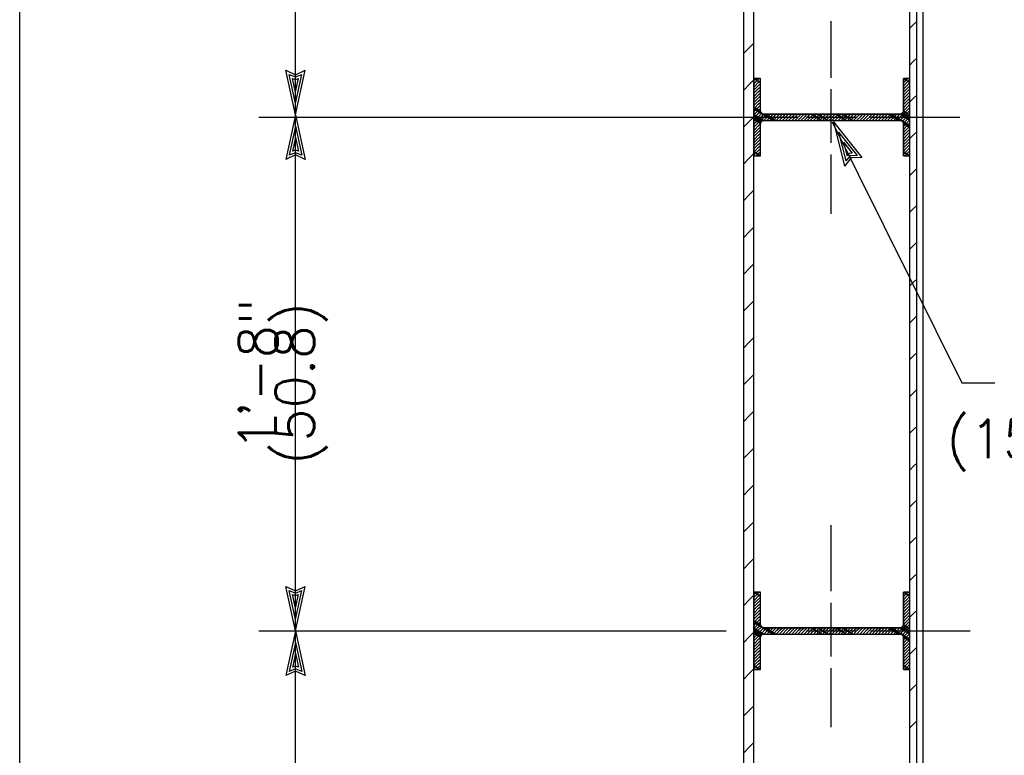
# Model space of a CAD drawing. Extents: x -23 to 2859, y -15 to 3983.
# Tile 14 of 50: x -0.05 to 3.13, y 5.07 to 7.45. Entities that reach past the tile are written whole.
import ezdxf
from ezdxf.enums import TextEntityAlignment as Align

# ---------------------------------------------------------------- set-up
doc = ezdxf.new("R2010")
doc.units = 0
doc.header["$LTSCALE"] = 25.4
doc.header["$MEASUREMENT"] = 0
doc.layers.add('PAN_TS', color=7, linetype='CONTINUOUS')
doc.styles.add('TXT_SHX', font='txt.shx')

# ---------------------------------------------------------------- blocks, each defined once
blk = doc.blocks.new('LT3')
at = {"layer": 'PAN_TS', "color": 24, "linetype": 'CONTINUOUS'}
for p, q in [((0, 0), (-0.0015, 0.000325)), ((-0.00135, 0), (-0.0015, 0.000325)), ((0, 0), (-0.0015, -0.000325)), ((-0.0015, -0.000325), (-0.00135, 0)), ((-0.000387, 0), (-0.001362, 0.000212)), ((-0.001275, 0), (-0.001362, 0.000212)), ((-0.000387, 0), (-0.001362, -0.000212)), ((-0.001362, -0.000212), (-0.001275, 0)), ((-0.000763, 0), (-0.001225, 0.0001)), ((-0.001187, 0), (-0.001225, 0.0001)), ((-0.000763, 0), (-0.001225, -0.0001)), ((-0.001225, -0.0001), (-0.001187, 0))]:
    blk.add_line(p, q, dxfattribs=at)

msp = doc.modelspace()

# ---------------------------------------------------------------- linework, layer by layer
at = {"layer": 'PAN_TS', "color": 7, "linetype": 'CONTINUOUS'}
for p, q in [((2.8667, 0.7299), (2.8667, 9.0919)), ((-0.0543, 1.532), (-0.0543, 9.0189)), ((2.3197, 0.7839), (2.3197, 9.0179)), ((2.8237, 0.7839), (2.8237, 9.0179)), ((0.8377, 7.1359), (0.8377, 8.9689)), ((2.2867, 0.7299), (2.2867, 8.9689)), ((2.8457, 0.7299), (2.8457, 8.9689)), ((2.5697, 7.2639), (2.5697, 7.4469)), ((2.8237, 7.4239), (2.8357, 7.4359)), ((2.8357, 7.4359), (2.8457, 7.4459)), ((2.2867, 7.3429), (2.3057, 7.3619)), ((2.3057, 7.3619), (2.3197, 7.3759)), ((2.8357, 7.3169), (2.8457, 7.3269)), ((2.8237, 7.3049), (2.8357, 7.3169)), ((2.3197, 7.2609), (2.3407, 7.2609)), ((2.3197, 7.2539), (2.3237, 7.2579)), ((2.3237, 7.2579), (2.3267, 7.2609)), ((2.3237, 7.2479), (2.3337, 7.2579)), ((2.3337, 7.2579), (2.3367, 7.2609)), ((2.3407, 7.1559), (2.3407, 7.2609)), ((2.8027, 7.2609), (2.8237, 7.2609)), ((2.8027, 7.1559), (2.8027, 7.2609)), ((2.8027, 7.2569), (2.8037, 7.2579)), ((2.8037, 7.2579), (2.8067, 7.2609)), ((2.8037, 7.2479), (2.8137, 7.2579)), ((2.8137, 7.2579), (2.8167, 7.2609)), ((2.8137, 7.2479), (2.8237, 7.2579)), ((2.2867, 7.2239), (2.3057, 7.2429)), ((2.3057, 7.2429), (2.3197, 7.2569)), ((2.3197, 7.2439), (2.3237, 7.2479)), ((2.3197, 7.2339), (2.3237, 7.2379)), ((2.3197, 7.2239), (2.3237, 7.2279)), ((2.3237, 7.2379), (2.3337, 7.2479)), ((2.3237, 7.2279), (2.3337, 7.2379)), ((2.3237, 7.2179), (2.3337, 7.2279)), ((2.3337, 7.2479), (2.3407, 7.2549)), ((2.3337, 7.2379), (2.3407, 7.2449)), ((2.3337, 7.2279), (2.3407, 7.2349)), ((2.5697, 7.0529), (2.5697, 7.2269)), ((2.8027, 7.2469), (2.8037, 7.2479)), ((2.8027, 7.2369), (2.8037, 7.2379)), ((2.8027, 7.2269), (2.8037, 7.2279)), ((2.8037, 7.2379), (2.8137, 7.2479)), ((2.8037, 7.2279), (2.8137, 7.2379)), ((2.8037, 7.2179), (2.8137, 7.2279)), ((2.8137, 7.2379), (2.8237, 7.2479)), ((2.8137, 7.2279), (2.8237, 7.2379)), ((2.8137, 7.2179), (2.8237, 7.2279)), ((2.3197, 7.2139), (2.3237, 7.2179)), ((2.3197, 7.2039), (2.3237, 7.2079)), ((2.3197, 7.1939), (2.3237, 7.1979)), ((2.3237, 7.2079), (2.3337, 7.2179)), ((2.3237, 7.1979), (2.3337, 7.2079)), ((2.3237, 7.1879), (2.3337, 7.1979)), ((2.3337, 7.2179), (2.3407, 7.2249)), ((2.3337, 7.2079), (2.3407, 7.2149)), ((2.3337, 7.1979), (2.3407, 7.2049)), ((2.3337, 7.1879), (2.3407, 7.1949)), ((2.8027, 7.2169), (2.8037, 7.2179)), ((2.8027, 7.2069), (2.8037, 7.2079)), ((2.8027, 7.1969), (2.8037, 7.1979)), ((2.8037, 7.2079), (2.8137, 7.2179)), ((2.8037, 7.1979), (2.8137, 7.2079)), ((2.8037, 7.1879), (2.8137, 7.1979)), ((2.8137, 7.2079), (2.8237, 7.2179)), ((2.8137, 7.1979), (2.8237, 7.2079)), ((2.8137, 7.1879), (2.8237, 7.1979)), ((2.8237, 7.1859), (2.8357, 7.1979)), ((2.8357, 7.1979), (2.8457, 7.2079)), ((2.3197, 7.1839), (2.3237, 7.1879)), ((2.3197, 7.1739), (2.3237, 7.1779)), ((2.3197, 7.1639), (2.3237, 7.1679)), ((2.3237, 7.1779), (2.3337, 7.1879)), ((2.3237, 7.1679), (2.3337, 7.1779)), ((2.3237, 7.1579), (2.3337, 7.1679)), ((2.3337, 7.1779), (2.3407, 7.1849)), ((2.3337, 7.1679), (2.3407, 7.1749)), ((2.3337, 7.1579), (2.3407, 7.1649)), ((2.8027, 7.1869), (2.8037, 7.1879)), ((2.8027, 7.1769), (2.8037, 7.1779)), ((2.8027, 7.1669), (2.8037, 7.1679)), ((2.8037, 7.1779), (2.8137, 7.1879)), ((2.8037, 7.1679), (2.8137, 7.1779)), ((2.8037, 7.1579), (2.8137, 7.1679)), ((2.8137, 7.1779), (2.8237, 7.1879)), ((2.8137, 7.1679), (2.8237, 7.1779)), ((2.8137, 7.1579), (2.8237, 7.1679)), ((0.7187, 7.1359), (2.4607, 7.1359)), ((0.8377, 5.4759), (0.8377, 7.1359)), ((2.3057, 7.1239), (2.3197, 7.1379)), ((2.3197, 7.1539), (2.3237, 7.1579)), ((2.3197, 7.1439), (2.3237, 7.1479)), ((2.3197, 7.1349), (2.3237, 7.1379)), ((2.3237, 7.1479), (2.3337, 7.1579)), ((2.3237, 7.1379), (2.3337, 7.1479)), ((2.3237, 7.1279), (2.3337, 7.1379)), ((2.3337, 7.1479), (2.3417, 7.1549)), ((2.3337, 7.1379), (2.3437, 7.1479)), ((2.3337, 7.1279), (2.3437, 7.1379)), ((2.3437, 7.1479), (2.3447, 7.1479)), ((2.3437, 7.1379), (2.3517, 7.1459)), ((2.3437, 7.1279), (2.3537, 7.1379)), ((2.3507, 7.1459), (2.7927, 7.1459)), ((2.3537, 7.1379), (2.3617, 7.1459)), ((2.3537, 7.1279), (2.3637, 7.1379)), ((2.3637, 7.1379), (2.3717, 7.1459)), ((2.3637, 7.1279), (2.3737, 7.1379)), ((2.3737, 7.1379), (2.3817, 7.1459)), ((2.3737, 7.1279), (2.3837, 7.1379)), ((2.3837, 7.1379), (2.3917, 7.1459)), ((2.3837, 7.1279), (2.3937, 7.1379)), ((2.3937, 7.1379), (2.4017, 7.1459)), ((2.3937, 7.1279), (2.4037, 7.1379)), ((2.4037, 7.1379), (2.4117, 7.1459)), ((2.4037, 7.1279), (2.4137, 7.1379)), ((2.4137, 7.1379), (2.4217, 7.1459)), ((2.4137, 7.1279), (2.4237, 7.1379)), ((2.4237, 7.1379), (2.4317, 7.1459)), ((2.4237, 7.1279), (2.4337, 7.1379)), ((2.4337, 7.1379), (2.4417, 7.1459)), ((2.4337, 7.1279), (2.4437, 7.1379)), ((2.4437, 7.1379), (2.4517, 7.1459)), ((2.4437, 7.1279), (2.4537, 7.1379)), ((2.4537, 7.1379), (2.4617, 7.1459)), ((2.4537, 7.1279), (2.4637, 7.1379)), ((2.4637, 7.1379), (2.4717, 7.1459)), ((2.4637, 7.1279), (2.4737, 7.1379)), ((2.4737, 7.1379), (2.4817, 7.1459)), ((2.4737, 7.1279), (2.4837, 7.1379)), ((2.4837, 7.1379), (2.4917, 7.1459)), ((2.4837, 7.1279), (2.4937, 7.1379)), ((2.4897, 7.1359), (2.6497, 7.1359)), ((2.4937, 7.1379), (2.5017, 7.1459)), ((2.4937, 7.1279), (2.5037, 7.1379)), ((2.5037, 7.1379), (2.5117, 7.1459)), ((2.5037, 7.1279), (2.5137, 7.1379)), ((2.5137, 7.1379), (2.5217, 7.1459)), ((2.5137, 7.1279), (2.5237, 7.1379)), ((2.5237, 7.1379), (2.5317, 7.1459)), ((2.5237, 7.1279), (2.5337, 7.1379)), ((2.5337, 7.1379), (2.5417, 7.1459)), ((2.5337, 7.1279), (2.5437, 7.1379)), ((2.5437, 7.1379), (2.5517, 7.1459)), ((2.5437, 7.1279), (2.5537, 7.1379)), ((2.5537, 7.1379), (2.5617, 7.1459)), ((2.5537, 7.1279), (2.5637, 7.1379)), ((2.5637, 7.1379), (2.5717, 7.1459)), ((2.5637, 7.1279), (2.5737, 7.1379)), ((2.5737, 7.1379), (2.5817, 7.1459)), ((2.5737, 7.1279), (2.5837, 7.1379)), ((2.5837, 7.1379), (2.5917, 7.1459)), ((2.5837, 7.1279), (2.5937, 7.1379)), ((2.5937, 7.1379), (2.6017, 7.1459)), ((2.5937, 7.1279), (2.6037, 7.1379)), ((2.6037, 7.1379), (2.6117, 7.1459)), ((2.6037, 7.1279), (2.6137, 7.1379)), ((2.6137, 7.1379), (2.6217, 7.1459)), ((2.6137, 7.1279), (2.6237, 7.1379)), ((2.6237, 7.1379), (2.6317, 7.1459)), ((2.6237, 7.1279), (2.6337, 7.1379)), ((2.6337, 7.1379), (2.6417, 7.1459)), ((2.6337, 7.1279), (2.6437, 7.1379)), ((2.6437, 7.1379), (2.6517, 7.1459)), ((2.6437, 7.1279), (2.6537, 7.1379)), ((2.6537, 7.1379), (2.6617, 7.1459)), ((2.6537, 7.1279), (2.6637, 7.1379)), ((2.6637, 7.1379), (2.6717, 7.1459)), ((2.6637, 7.1279), (2.6737, 7.1379)), ((2.6737, 7.1379), (2.6817, 7.1459)), ((2.6737, 7.1279), (2.6837, 7.1379)), ((2.6837, 7.1379), (2.6917, 7.1459)), ((2.6837, 7.1279), (2.6937, 7.1379)), ((2.6937, 7.1379), (2.7017, 7.1459)), ((2.6937, 7.1279), (2.7037, 7.1379)), ((2.6967, 7.1359), (2.9857, 7.1359)), ((2.7037, 7.1379), (2.7117, 7.1459)), ((2.7037, 7.1279), (2.7137, 7.1379)), ((2.7137, 7.1379), (2.7217, 7.1459)), ((2.7137, 7.1279), (2.7237, 7.1379)), ((2.7237, 7.1379), (2.7317, 7.1459)), ((2.7237, 7.1279), (2.7337, 7.1379)), ((2.7337, 7.1379), (2.7417, 7.1459)), ((2.7337, 7.1279), (2.7437, 7.1379)), ((2.7437, 7.1379), (2.7517, 7.1459)), ((2.7437, 7.1279), (2.7537, 7.1379)), ((2.7537, 7.1379), (2.7617, 7.1459)), ((2.7537, 7.1279), (2.7637, 7.1379)), ((2.7637, 7.1379), (2.7717, 7.1459)), ((2.7637, 7.1279), (2.7737, 7.1379)), ((2.7737, 7.1379), (2.7817, 7.1459)), ((2.7737, 7.1279), (2.7837, 7.1379)), ((2.7837, 7.1379), (2.7917, 7.1459)), ((2.7837, 7.1279), (2.7937, 7.1379)), ((2.7937, 7.1379), (2.8037, 7.1479)), ((2.7937, 7.1279), (2.8037, 7.1379)), ((2.8027, 7.1569), (2.8037, 7.1579)), ((2.8037, 7.1479), (2.8137, 7.1579)), ((2.8037, 7.1379), (2.8137, 7.1479)), ((2.8037, 7.1279), (2.8137, 7.1379)), ((2.8137, 7.1479), (2.8237, 7.1579)), ((2.8137, 7.1379), (2.8237, 7.1479)), ((2.8137, 7.1279), (2.8237, 7.1379)), ((2.2867, 7.1049), (2.3057, 7.1239)), ((2.3197, 7.1239), (2.3237, 7.1279)), ((2.3197, 7.1139), (2.3237, 7.1179)), ((2.3197, 7.1039), (2.3237, 7.1079)), ((2.3237, 7.1179), (2.3337, 7.1279)), ((2.3237, 7.1079), (2.3337, 7.1179)), ((2.3237, 7.0979), (2.3337, 7.1079)), ((2.3337, 7.1179), (2.3437, 7.1279)), ((2.3337, 7.1079), (2.3407, 7.1149)), ((2.3337, 7.0979), (2.3407, 7.1049)), ((2.3407, 7.0109), (2.3407, 7.1159)), ((2.3507, 7.1259), (2.7927, 7.1259)), ((2.3517, 7.1259), (2.3537, 7.1279)), ((2.3617, 7.1259), (2.3637, 7.1279)), ((2.3717, 7.1259), (2.3737, 7.1279)), ((2.3817, 7.1259), (2.3837, 7.1279)), ((2.3917, 7.1259), (2.3937, 7.1279)), ((2.4017, 7.1259), (2.4037, 7.1279)), ((2.4117, 7.1259), (2.4137, 7.1279)), ((2.4217, 7.1259), (2.4237, 7.1279)), ((2.4317, 7.1259), (2.4337, 7.1279)), ((2.4417, 7.1259), (2.4437, 7.1279)), ((2.4517, 7.1259), (2.4537, 7.1279)), ((2.4617, 7.1259), (2.4637, 7.1279)), ((2.4717, 7.1259), (2.4737, 7.1279)), ((2.4817, 7.1259), (2.4837, 7.1279)), ((2.4917, 7.1259), (2.4937, 7.1279)), ((2.5017, 7.1259), (2.5037, 7.1279)), ((2.5117, 7.1259), (2.5137, 7.1279)), ((2.5217, 7.1259), (2.5237, 7.1279)), ((2.5317, 7.1259), (2.5337, 7.1279)), ((2.5417, 7.1259), (2.5437, 7.1279)), ((2.5517, 7.1259), (2.5537, 7.1279)), ((2.5617, 7.1259), (2.5637, 7.1279)), ((2.5717, 7.1259), (2.5737, 7.1279)), ((2.5727, 7.1209), (2.9917, 6.2779)), ((2.5817, 7.1259), (2.5837, 7.1279)), ((2.5917, 7.1259), (2.5937, 7.1279)), ((2.6017, 7.1259), (2.6037, 7.1279)), ((2.6117, 7.1259), (2.6137, 7.1279)), ((2.6217, 7.1259), (2.6237, 7.1279)), ((2.6317, 7.1259), (2.6337, 7.1279)), ((2.6417, 7.1259), (2.6437, 7.1279)), ((2.6517, 7.1259), (2.6537, 7.1279)), ((2.6617, 7.1259), (2.6637, 7.1279)), ((2.6717, 7.1259), (2.6737, 7.1279)), ((2.6817, 7.1259), (2.6837, 7.1279)), ((2.6917, 7.1259), (2.6937, 7.1279)), ((2.7017, 7.1259), (2.7037, 7.1279)), ((2.7117, 7.1259), (2.7137, 7.1279)), ((2.7217, 7.1259), (2.7237, 7.1279)), ((2.7317, 7.1259), (2.7337, 7.1279)), ((2.7417, 7.1259), (2.7437, 7.1279)), ((2.7517, 7.1259), (2.7537, 7.1279)), ((2.7617, 7.1259), (2.7637, 7.1279)), ((2.7717, 7.1259), (2.7737, 7.1279)), ((2.7817, 7.1259), (2.7837, 7.1279)), ((2.7917, 7.1259), (2.7937, 7.1279)), ((2.7987, 7.1239), (2.8037, 7.1279)), ((2.8017, 7.1169), (2.8037, 7.1179)), ((2.8027, 7.0109), (2.8027, 7.1159)), ((2.8027, 7.1069), (2.8037, 7.1079)), ((2.8037, 7.1179), (2.8137, 7.1279)), ((2.8037, 7.1079), (2.8137, 7.1179)), ((2.8037, 7.0979), (2.8137, 7.1079)), ((2.8137, 7.1179), (2.8237, 7.1279)), ((2.8137, 7.1079), (2.8237, 7.1179)), ((2.8137, 7.0979), (2.8237, 7.1079)), ((2.3197, 7.0939), (2.3237, 7.0979)), ((2.3197, 7.0839), (2.3237, 7.0879)), ((2.3197, 7.0739), (2.3237, 7.0779)), ((2.3197, 7.0639), (2.3237, 7.0679)), ((2.3237, 7.0879), (2.3337, 7.0979)), ((2.3237, 7.0779), (2.3337, 7.0879)), ((2.3237, 7.0679), (2.3337, 7.0779)), ((2.3237, 7.0579), (2.3337, 7.0679)), ((2.3337, 7.0879), (2.3407, 7.0949)), ((2.3337, 7.0779), (2.3407, 7.0849)), ((2.3337, 7.0679), (2.3407, 7.0749)), ((2.8027, 7.0969), (2.8037, 7.0979)), ((2.8027, 7.0869), (2.8037, 7.0879)), ((2.8027, 7.0769), (2.8037, 7.0779)), ((2.8027, 7.0669), (2.8037, 7.0679)), ((2.8037, 7.0879), (2.8137, 7.0979)), ((2.8037, 7.0779), (2.8137, 7.0879)), ((2.8037, 7.0679), (2.8137, 7.0779)), ((2.8037, 7.0579), (2.8137, 7.0679)), ((2.8137, 7.0879), (2.8237, 7.0979)), ((2.8137, 7.0779), (2.8237, 7.0879)), ((2.8137, 7.0679), (2.8237, 7.0779)), ((2.8137, 7.0579), (2.8237, 7.0679)), ((2.8237, 7.0669), (2.8357, 7.0789)), ((2.8357, 7.0789), (2.8457, 7.0889)), ((2.3197, 7.0539), (2.3237, 7.0579)), ((2.3197, 7.0439), (2.3237, 7.0479)), ((2.3197, 7.0339), (2.3237, 7.0379)), ((2.3237, 7.0479), (2.3337, 7.0579)), ((2.3237, 7.0379), (2.3337, 7.0479)), ((2.3237, 7.0279), (2.3337, 7.0379)), ((2.3337, 7.0579), (2.3407, 7.0649)), ((2.3337, 7.0479), (2.3407, 7.0549)), ((2.3337, 7.0379), (2.3407, 7.0449)), ((2.8027, 7.0569), (2.8037, 7.0579)), ((2.8027, 7.0469), (2.8037, 7.0479)), ((2.8027, 7.0369), (2.8037, 7.0379)), ((2.8037, 7.0479), (2.8137, 7.0579)), ((2.8037, 7.0379), (2.8137, 7.0479)), ((2.8037, 7.0279), (2.8137, 7.0379)), ((2.8137, 7.0479), (2.8237, 7.0579)), ((2.8137, 7.0379), (2.8237, 7.0479)), ((2.8137, 7.0279), (2.8237, 7.0379)), ((2.2867, 6.9859), (2.3057, 7.0049)), ((2.3057, 7.0049), (2.3197, 7.0189)), ((2.3197, 7.0239), (2.3237, 7.0279)), ((2.3197, 7.0139), (2.3237, 7.0179)), ((2.3197, 7.0109), (2.3407, 7.0109)), ((2.3237, 7.0179), (2.3337, 7.0279)), ((2.3267, 7.0109), (2.3337, 7.0179)), ((2.3337, 7.0279), (2.3407, 7.0349)), ((2.3337, 7.0179), (2.3407, 7.0249)), ((2.3367, 7.0109), (2.3407, 7.0149)), ((2.5697, 6.8239), (2.5697, 7.0159)), ((2.8027, 7.0269), (2.8037, 7.0279)), ((2.8027, 7.0169), (2.8037, 7.0179)), ((2.8027, 7.0109), (2.8237, 7.0109)), ((2.8037, 7.0179), (2.8137, 7.0279)), ((2.8067, 7.0109), (2.8137, 7.0179)), ((2.8137, 7.0179), (2.8237, 7.0279)), ((2.8167, 7.0109), (2.8237, 7.0179)), ((2.8237, 6.9479), (2.8357, 6.9599)), ((2.8357, 6.9599), (2.8457, 6.9699)), ((2.2867, 6.8669), (2.3057, 6.8859)), ((2.3057, 6.8859), (2.3197, 6.8999)), ((2.8357, 6.8409), (2.8457, 6.8509)), ((2.8237, 6.8289), (2.8357, 6.8409)), ((2.3057, 6.7669), (2.3197, 6.7809)), ((2.2867, 6.7479), (2.3057, 6.7669)), ((2.8237, 6.7099), (2.8357, 6.7219)), ((2.8357, 6.7219), (2.8457, 6.7319)), ((2.3057, 6.6479), (2.3197, 6.6619)), ((2.2867, 6.6289), (2.3057, 6.6479)), ((2.8237, 6.5909), (2.8357, 6.6029)), ((2.8357, 6.6029), (2.8457, 6.6129)), ((2.2867, 6.5099), (2.3057, 6.5289)), ((2.3057, 6.5289), (2.3197, 6.5429)), ((2.8357, 6.4839), (2.8457, 6.4939)), ((2.8237, 6.4719), (2.8357, 6.4839)), ((2.2867, 6.3909), (2.3057, 6.4099)), ((2.3057, 6.4099), (2.3197, 6.4239)), ((2.8357, 6.3649), (2.8457, 6.3749)), ((2.8237, 6.3529), (2.8357, 6.3649)), ((2.3057, 6.2909), (2.3197, 6.3049)), ((2.2867, 6.2719), (2.3057, 6.2909)), ((2.9917, 6.2779), (3.0987, 6.2779)), ((2.8237, 6.2339), (2.8357, 6.2459)), ((2.8357, 6.2459), (2.8457, 6.2559)), ((2.3057, 6.1719), (2.3197, 6.1859)), ((2.2867, 6.1529), (2.3057, 6.1719)), ((2.8237, 6.1149), (2.8357, 6.1269)), ((2.8357, 6.1269), (2.8457, 6.1369)), ((2.2867, 6.0339), (2.3057, 6.0529)), ((2.3057, 6.0529), (2.3197, 6.0669)), ((2.8357, 6.0079), (2.8457, 6.0179)), ((2.8237, 5.9959), (2.8357, 6.0079)), ((2.2867, 5.9149), (2.3057, 5.9339)), ((2.3057, 5.9339), (2.3197, 5.9479)), ((2.8357, 5.8889), (2.8457, 5.8989)), ((2.8237, 5.8769), (2.8357, 5.8889)), ((2.3057, 5.8149), (2.3197, 5.8289)), ((2.2867, 5.7959), (2.3057, 5.8149)), ((2.5697, 5.6039), (2.5697, 5.8179)), ((2.8237, 5.7579), (2.8357, 5.7699)), ((2.8357, 5.7699), (2.8457, 5.7799)), ((2.3057, 5.6959), (2.3197, 5.7099)), ((2.2867, 5.6769), (2.3057, 5.6959)), ((2.8237, 5.6389), (2.8357, 5.6509)), ((2.8357, 5.6509), (2.8457, 5.6609)), ((2.2867, 5.5579), (2.3057, 5.5769)), ((2.3057, 5.5769), (2.3197, 5.5909)), ((2.3197, 5.6009), (2.3407, 5.6009)), ((2.3197, 5.5939), (2.3237, 5.5979)), ((2.3197, 5.5839), (2.3237, 5.5879)), ((2.3197, 5.5739), (2.3237, 5.5779)), ((2.3237, 5.5979), (2.3267, 5.6009)), ((2.3237, 5.5879), (2.3337, 5.5979)), ((2.3237, 5.5779), (2.3337, 5.5879)), ((2.3237, 5.5679), (2.3337, 5.5779)), ((2.3337, 5.5979), (2.3367, 5.6009)), ((2.3337, 5.5879), (2.3407, 5.5949)), ((2.3337, 5.5779), (2.3407, 5.5849)), ((2.3337, 5.5679), (2.3407, 5.5749)), ((2.3407, 5.4959), (2.3407, 5.6009)), ((2.8027, 5.6009), (2.8237, 5.6009)), ((2.8027, 5.4959), (2.8027, 5.6009)), ((2.8027, 5.5969), (2.8037, 5.5979)), ((2.8027, 5.5869), (2.8037, 5.5879)), ((2.8027, 5.5769), (2.8037, 5.5779)), ((2.8037, 5.5979), (2.8067, 5.6009)), ((2.8037, 5.5879), (2.8137, 5.5979)), ((2.8037, 5.5779), (2.8137, 5.5879)), ((2.8037, 5.5679), (2.8137, 5.5779)), ((2.8137, 5.5979), (2.8167, 5.6009)), ((2.8137, 5.5879), (2.8237, 5.5979)), ((2.8137, 5.5779), (2.8237, 5.5879)), ((2.8137, 5.5679), (2.8237, 5.5779)), ((2.3197, 5.5639), (2.3237, 5.5679)), ((2.3197, 5.5539), (2.3237, 5.5579)), ((2.3197, 5.5439), (2.3237, 5.5479)), ((2.3237, 5.5579), (2.3337, 5.5679)), ((2.3237, 5.5479), (2.3337, 5.5579)), ((2.3237, 5.5379), (2.3337, 5.5479)), ((2.3337, 5.5579), (2.3407, 5.5649)), ((2.3337, 5.5479), (2.3407, 5.5549)), ((2.3337, 5.5379), (2.3407, 5.5449)), ((2.5697, 5.3929), (2.5697, 5.5669)), ((2.8027, 5.5669), (2.8037, 5.5679)), ((2.8027, 5.5569), (2.8037, 5.5579)), ((2.8027, 5.5469), (2.8037, 5.5479)), ((2.8037, 5.5579), (2.8137, 5.5679)), ((2.8037, 5.5479), (2.8137, 5.5579)), ((2.8037, 5.5379), (2.8137, 5.5479)), ((2.8137, 5.5579), (2.8237, 5.5679)), ((2.8137, 5.5479), (2.8237, 5.5579)), ((2.8137, 5.5379), (2.8237, 5.5479)), ((2.8357, 5.5319), (2.8457, 5.5419)), ((2.3197, 5.5339), (2.3237, 5.5379)), ((2.3197, 5.5239), (2.3237, 5.5279)), ((2.3197, 5.5139), (2.3237, 5.5179)), ((2.3197, 5.5039), (2.3237, 5.5079)), ((2.3237, 5.5279), (2.3337, 5.5379)), ((2.3237, 5.5179), (2.3337, 5.5279)), ((2.3237, 5.5079), (2.3337, 5.5179)), ((2.3237, 5.4979), (2.3337, 5.5079)), ((2.3337, 5.5279), (2.3407, 5.5349)), ((2.3337, 5.5179), (2.3407, 5.5249)), ((2.3337, 5.5079), (2.3407, 5.5149)), ((2.8027, 5.5369), (2.8037, 5.5379)), ((2.8027, 5.5269), (2.8037, 5.5279)), ((2.8027, 5.5169), (2.8037, 5.5179)), ((2.8027, 5.5069), (2.8037, 5.5079)), ((2.8037, 5.5279), (2.8137, 5.5379)), ((2.8037, 5.5179), (2.8137, 5.5279)), ((2.8037, 5.5079), (2.8137, 5.5179)), ((2.8037, 5.4979), (2.8137, 5.5079)), ((2.8137, 5.5279), (2.8237, 5.5379)), ((2.8137, 5.5179), (2.8237, 5.5279)), ((2.8137, 5.5079), (2.8237, 5.5179)), ((2.8137, 5.4979), (2.8237, 5.5079)), ((2.8237, 5.5199), (2.8357, 5.5319)), ((0.7187, 5.4759), (2.2297, 5.4759)), ((0.8377, 3.8159), (0.8377, 5.4759)), ((2.3197, 5.4939), (2.3237, 5.4979)), ((2.3197, 5.4839), (2.3237, 5.4879)), ((2.3197, 5.4749), (2.3237, 5.4779)), ((2.3237, 5.4879), (2.3337, 5.4979)), ((2.3237, 5.4779), (2.3337, 5.4879)), ((2.3237, 5.4679), (2.3337, 5.4779)), ((2.3337, 5.4979), (2.3407, 5.5049)), ((2.3337, 5.4879), (2.3417, 5.4949)), ((2.3337, 5.4779), (2.3437, 5.4879)), ((2.3337, 5.4679), (2.3437, 5.4779)), ((2.3437, 5.4879), (2.3447, 5.4879)), ((2.3437, 5.4779), (2.3517, 5.4859)), ((2.3437, 5.4679), (2.3537, 5.4779)), ((2.3507, 5.4859), (2.7927, 5.4859)), ((2.3537, 5.4779), (2.3617, 5.4859)), ((2.3537, 5.4679), (2.3637, 5.4779)), ((2.3637, 5.4779), (2.3717, 5.4859)), ((2.3637, 5.4679), (2.3737, 5.4779)), ((2.3737, 5.4779), (2.3817, 5.4859)), ((2.3737, 5.4679), (2.3837, 5.4779)), ((2.3837, 5.4779), (2.3917, 5.4859)), ((2.3837, 5.4679), (2.3937, 5.4779)), ((2.3937, 5.4779), (2.4017, 5.4859)), ((2.3937, 5.4679), (2.4037, 5.4779)), ((2.4037, 5.4779), (2.4117, 5.4859)), ((2.4037, 5.4679), (2.4137, 5.4779)), ((2.4137, 5.4779), (2.4217, 5.4859)), ((2.4137, 5.4679), (2.4237, 5.4779)), ((2.4237, 5.4779), (2.4317, 5.4859)), ((2.4237, 5.4679), (2.4337, 5.4779)), ((2.4337, 5.4779), (2.4417, 5.4859)), ((2.4337, 5.4679), (2.4437, 5.4779)), ((2.4437, 5.4779), (2.4517, 5.4859)), ((2.4437, 5.4679), (2.4537, 5.4779)), ((2.4537, 5.4779), (2.4617, 5.4859)), ((2.4537, 5.4679), (2.4637, 5.4779)), ((2.4637, 5.4779), (2.4717, 5.4859)), ((2.4637, 5.4679), (2.4737, 5.4779)), ((2.4737, 5.4779), (2.4817, 5.4859)), ((2.4737, 5.4679), (2.4837, 5.4779)), ((2.4837, 5.4779), (2.4917, 5.4859)), ((2.4837, 5.4679), (2.4937, 5.4779)), ((2.4897, 5.4759), (2.6497, 5.4759)), ((2.4937, 5.4779), (2.5017, 5.4859)), ((2.4937, 5.4679), (2.5037, 5.4779)), ((2.5037, 5.4779), (2.5117, 5.4859)), ((2.5037, 5.4679), (2.5137, 5.4779)), ((2.5137, 5.4779), (2.5217, 5.4859)), ((2.5137, 5.4679), (2.5237, 5.4779)), ((2.5237, 5.4779), (2.5317, 5.4859)), ((2.5237, 5.4679), (2.5337, 5.4779)), ((2.5337, 5.4779), (2.5417, 5.4859)), ((2.5337, 5.4679), (2.5437, 5.4779)), ((2.5437, 5.4779), (2.5517, 5.4859)), ((2.5437, 5.4679), (2.5537, 5.4779)), ((2.5537, 5.4779), (2.5617, 5.4859)), ((2.5537, 5.4679), (2.5637, 5.4779)), ((2.5637, 5.4779), (2.5717, 5.4859)), ((2.5637, 5.4679), (2.5737, 5.4779)), ((2.5737, 5.4779), (2.5817, 5.4859)), ((2.5737, 5.4679), (2.5837, 5.4779)), ((2.5837, 5.4779), (2.5917, 5.4859)), ((2.5837, 5.4679), (2.5937, 5.4779)), ((2.5937, 5.4779), (2.6017, 5.4859)), ((2.5937, 5.4679), (2.6037, 5.4779)), ((2.6037, 5.4779), (2.6117, 5.4859)), ((2.6037, 5.4679), (2.6137, 5.4779)), ((2.6137, 5.4779), (2.6217, 5.4859)), ((2.6137, 5.4679), (2.6237, 5.4779)), ((2.6237, 5.4779), (2.6317, 5.4859)), ((2.6237, 5.4679), (2.6337, 5.4779)), ((2.6337, 5.4779), (2.6417, 5.4859)), ((2.6337, 5.4679), (2.6437, 5.4779)), ((2.6437, 5.4779), (2.6517, 5.4859)), ((2.6437, 5.4679), (2.6537, 5.4779)), ((2.6537, 5.4779), (2.6617, 5.4859)), ((2.6537, 5.4679), (2.6637, 5.4779)), ((2.6637, 5.4779), (2.6717, 5.4859)), ((2.6637, 5.4679), (2.6737, 5.4779)), ((2.6737, 5.4779), (2.6817, 5.4859)), ((2.6737, 5.4679), (2.6837, 5.4779)), ((2.6837, 5.4779), (2.6917, 5.4859)), ((2.6837, 5.4679), (2.6937, 5.4779)), ((2.6937, 5.4779), (2.7017, 5.4859)), ((2.6937, 5.4679), (2.7037, 5.4779)), ((2.6967, 5.4759), (3.0187, 5.4759)), ((2.7037, 5.4779), (2.7117, 5.4859)), ((2.7037, 5.4679), (2.7137, 5.4779)), ((2.7137, 5.4779), (2.7217, 5.4859)), ((2.7137, 5.4679), (2.7237, 5.4779)), ((2.7237, 5.4779), (2.7317, 5.4859)), ((2.7237, 5.4679), (2.7337, 5.4779)), ((2.7337, 5.4779), (2.7417, 5.4859)), ((2.7337, 5.4679), (2.7437, 5.4779)), ((2.7437, 5.4779), (2.7517, 5.4859)), ((2.7437, 5.4679), (2.7537, 5.4779)), ((2.7537, 5.4779), (2.7617, 5.4859)), ((2.7537, 5.4679), (2.7637, 5.4779)), ((2.7637, 5.4779), (2.7717, 5.4859)), ((2.7637, 5.4679), (2.7737, 5.4779)), ((2.7737, 5.4779), (2.7817, 5.4859)), ((2.7737, 5.4679), (2.7837, 5.4779)), ((2.7837, 5.4779), (2.7917, 5.4859)), ((2.7837, 5.4679), (2.7937, 5.4779)), ((2.7937, 5.4779), (2.8037, 5.4879)), ((2.7937, 5.4679), (2.8037, 5.4779)), ((2.8027, 5.4969), (2.8037, 5.4979)), ((2.8037, 5.4879), (2.8137, 5.4979)), ((2.8037, 5.4779), (2.8137, 5.4879)), ((2.8037, 5.4679), (2.8137, 5.4779)), ((2.8137, 5.4879), (2.8237, 5.4979)), ((2.8137, 5.4779), (2.8237, 5.4879)), ((2.8137, 5.4679), (2.8237, 5.4779)), ((2.2867, 5.4389), (2.3057, 5.4579)), ((2.3057, 5.4579), (2.3197, 5.4719)), ((2.3197, 5.4639), (2.3237, 5.4679)), ((2.3197, 5.4539), (2.3237, 5.4579)), ((2.3197, 5.4439), (2.3237, 5.4479)), ((2.3237, 5.4579), (2.3337, 5.4679)), ((2.3237, 5.4479), (2.3337, 5.4579)), ((2.3237, 5.4379), (2.3337, 5.4479)), ((2.3337, 5.4579), (2.3437, 5.4679)), ((2.3337, 5.4479), (2.3407, 5.4549)), ((2.3337, 5.4379), (2.3407, 5.4449)), ((2.3407, 5.3509), (2.3407, 5.4559)), ((2.3507, 5.4659), (2.7927, 5.4659)), ((2.3517, 5.4659), (2.3537, 5.4679)), ((2.3617, 5.4659), (2.3637, 5.4679)), ((2.3717, 5.4659), (2.3737, 5.4679)), ((2.3817, 5.4659), (2.3837, 5.4679)), ((2.3917, 5.4659), (2.3937, 5.4679)), ((2.4017, 5.4659), (2.4037, 5.4679)), ((2.4117, 5.4659), (2.4137, 5.4679)), ((2.4217, 5.4659), (2.4237, 5.4679)), ((2.4317, 5.4659), (2.4337, 5.4679)), ((2.4417, 5.4659), (2.4437, 5.4679)), ((2.4517, 5.4659), (2.4537, 5.4679)), ((2.4617, 5.4659), (2.4637, 5.4679)), ((2.4717, 5.4659), (2.4737, 5.4679)), ((2.4817, 5.4659), (2.4837, 5.4679)), ((2.4917, 5.4659), (2.4937, 5.4679)), ((2.5017, 5.4659), (2.5037, 5.4679)), ((2.5117, 5.4659), (2.5137, 5.4679)), ((2.5217, 5.4659), (2.5237, 5.4679)), ((2.5317, 5.4659), (2.5337, 5.4679)), ((2.5417, 5.4659), (2.5437, 5.4679)), ((2.5517, 5.4659), (2.5537, 5.4679)), ((2.5617, 5.4659), (2.5637, 5.4679)), ((2.5717, 5.4659), (2.5737, 5.4679)), ((2.5817, 5.4659), (2.5837, 5.4679)), ((2.5917, 5.4659), (2.5937, 5.4679)), ((2.6017, 5.4659), (2.6037, 5.4679)), ((2.6117, 5.4659), (2.6137, 5.4679)), ((2.6217, 5.4659), (2.6237, 5.4679)), ((2.6317, 5.4659), (2.6337, 5.4679)), ((2.6417, 5.4659), (2.6437, 5.4679)), ((2.6517, 5.4659), (2.6537, 5.4679)), ((2.6617, 5.4659), (2.6637, 5.4679)), ((2.6717, 5.4659), (2.6737, 5.4679)), ((2.6817, 5.4659), (2.6837, 5.4679)), ((2.6917, 5.4659), (2.6937, 5.4679)), ((2.7017, 5.4659), (2.7037, 5.4679)), ((2.7117, 5.4659), (2.7137, 5.4679)), ((2.7217, 5.4659), (2.7237, 5.4679)), ((2.7317, 5.4659), (2.7337, 5.4679)), ((2.7417, 5.4659), (2.7437, 5.4679)), ((2.7517, 5.4659), (2.7537, 5.4679)), ((2.7617, 5.4659), (2.7637, 5.4679)), ((2.7717, 5.4659), (2.7737, 5.4679)), ((2.7817, 5.4659), (2.7837, 5.4679)), ((2.7917, 5.4659), (2.7937, 5.4679)), ((2.7987, 5.4639), (2.8037, 5.4679)), ((2.8017, 5.4569), (2.8037, 5.4579)), ((2.8027, 5.3509), (2.8027, 5.4559)), ((2.8027, 5.4469), (2.8037, 5.4479)), ((2.8037, 5.4579), (2.8137, 5.4679)), ((2.8037, 5.4479), (2.8137, 5.4579)), ((2.8037, 5.4379), (2.8137, 5.4479)), ((2.8137, 5.4579), (2.8237, 5.4679)), ((2.8137, 5.4479), (2.8237, 5.4579)), ((2.8137, 5.4379), (2.8237, 5.4479)), ((2.3197, 5.4339), (2.3237, 5.4379)), ((2.3197, 5.4239), (2.3237, 5.4279)), ((2.3197, 5.4139), (2.3237, 5.4179)), ((2.3237, 5.4279), (2.3337, 5.4379)), ((2.3237, 5.4179), (2.3337, 5.4279)), ((2.3237, 5.4079), (2.3337, 5.4179)), ((2.3337, 5.4279), (2.3407, 5.4349)), ((2.3337, 5.4179), (2.3407, 5.4249)), ((2.3337, 5.4079), (2.3407, 5.4149)), ((2.8027, 5.4369), (2.8037, 5.4379)), ((2.8027, 5.4269), (2.8037, 5.4279)), ((2.8027, 5.4169), (2.8037, 5.4179)), ((2.8037, 5.4279), (2.8137, 5.4379)), ((2.8037, 5.4179), (2.8137, 5.4279)), ((2.8037, 5.4079), (2.8137, 5.4179)), ((2.8137, 5.4279), (2.8237, 5.4379)), ((2.8137, 5.4179), (2.8237, 5.4279)), ((2.8137, 5.4079), (2.8237, 5.4179)), ((2.8237, 5.4009), (2.8357, 5.4129)), ((2.8357, 5.4129), (2.8457, 5.4229)), ((2.3197, 5.4039), (2.3237, 5.4079)), ((2.3197, 5.3939), (2.3237, 5.3979)), ((2.3197, 5.3839), (2.3237, 5.3879)), ((2.3237, 5.3979), (2.3337, 5.4079)), ((2.3237, 5.3879), (2.3337, 5.3979)), ((2.3237, 5.3779), (2.3337, 5.3879)), ((2.3337, 5.3979), (2.3407, 5.4049)), ((2.3337, 5.3879), (2.3407, 5.3949)), ((2.3337, 5.3779), (2.3407, 5.3849)), ((2.8027, 5.4069), (2.8037, 5.4079)), ((2.8027, 5.3969), (2.8037, 5.3979)), ((2.8027, 5.3869), (2.8037, 5.3879)), ((2.8037, 5.3979), (2.8137, 5.4079)), ((2.8037, 5.3879), (2.8137, 5.3979)), ((2.8037, 5.3779), (2.8137, 5.3879)), ((2.8137, 5.3979), (2.8237, 5.4079)), ((2.8137, 5.3879), (2.8237, 5.3979)), ((2.8137, 5.3779), (2.8237, 5.3879)), ((2.3057, 5.3389), (2.3197, 5.3529)), ((2.3197, 5.3739), (2.3237, 5.3779)), ((2.3197, 5.3639), (2.3237, 5.3679)), ((2.3197, 5.3539), (2.3237, 5.3579)), ((2.3197, 5.3509), (2.3407, 5.3509)), ((2.3237, 5.3679), (2.3337, 5.3779)), ((2.3237, 5.3579), (2.3337, 5.3679)), ((2.3267, 5.3509), (2.3337, 5.3579)), ((2.3337, 5.3679), (2.3407, 5.3749)), ((2.3337, 5.3579), (2.3407, 5.3649)), ((2.3367, 5.3509), (2.3407, 5.3549)), ((2.5697, 5.1649), (2.5697, 5.3559)), ((2.8027, 5.3769), (2.8037, 5.3779)), ((2.8027, 5.3669), (2.8037, 5.3679)), ((2.8027, 5.3569), (2.8037, 5.3579)), ((2.8027, 5.3509), (2.8237, 5.3509)), ((2.8037, 5.3679), (2.8137, 5.3779)), ((2.8037, 5.3579), (2.8137, 5.3679)), ((2.8067, 5.3509), (2.8137, 5.3579)), ((2.8137, 5.3679), (2.8237, 5.3779)), ((2.8137, 5.3579), (2.8237, 5.3679)), ((2.8167, 5.3509), (2.8237, 5.3579)), ((2.2867, 5.3199), (2.3057, 5.3389)), ((2.8237, 5.2819), (2.8357, 5.2939)), ((2.8357, 5.2939), (2.8457, 5.3039)), ((2.3057, 5.2199), (2.3197, 5.2339)), ((2.2867, 5.2009), (2.3057, 5.2199)), ((2.8237, 5.1629), (2.8357, 5.1749)), ((2.8357, 5.1749), (2.8457, 5.1849)), ((2.2867, 5.0819), (2.3057, 5.1009)), ((2.3057, 5.1009), (2.3197, 5.1149))]:
    msp.add_line(p, q, dxfattribs=at)
for points in [[(2.3197, 7.1689), (2.3407, 7.1559), (2.3407, 7.2479), (2.3197, 7.2609)], [(2.3197, 7.2609), (2.3407, 7.2479), (2.3407, 7.2609)], [(2.8027, 7.1559), (2.8237, 7.1429), (2.8237, 7.2479), (2.8027, 7.2609)], [(2.8027, 7.2609), (2.8237, 7.2479), (2.8237, 7.2609)], [(2.3197, 7.1651), (2.3416, 7.1515), (2.3407, 7.1559), (2.3197, 7.1689)], [(2.3197, 7.1645), (2.3417, 7.1509), (2.3416, 7.1515), (2.3197, 7.1651)], [(2.3197, 7.1634), (2.3447, 7.1479), (2.3417, 7.1509), (2.3197, 7.1645)], [(2.3197, 7.1451), (2.3507, 7.1259), (2.3802, 7.1259), (2.3197, 7.1634)], [(2.3197, 7.1416), (2.3467, 7.1249), (2.3507, 7.1259), (2.3197, 7.1451)], [(2.3197, 7.1387), (2.3437, 7.1239), (2.3467, 7.1249), (2.3197, 7.1416)], [(2.3197, 7.1361), (2.3427, 7.1219), (2.3437, 7.1239), (2.3197, 7.1387)], [(2.3197, 7.1335), (2.3417, 7.1199), (2.3427, 7.1219), (2.3197, 7.1361)], [(2.3197, 7.1289), (2.3407, 7.1159), (2.3417, 7.1199), (2.3197, 7.1335)], [(2.3447, 7.1479), (2.3802, 7.1259), (2.3821, 7.1259), (2.3487, 7.1465)], [(2.3487, 7.1465), (2.3821, 7.1259), (2.383, 7.1259), (2.3507, 7.1459)], [(2.3507, 7.1459), (2.383, 7.1259), (2.3891, 7.1259), (2.3569, 7.1459)], [(2.3569, 7.1459), (2.3891, 7.1259), (2.5375, 7.1259), (2.5052, 7.1459)], [(2.5052, 7.1459), (2.5375, 7.1259), (2.5585, 7.1259), (2.5262, 7.1459)], [(2.5262, 7.1459), (2.5585, 7.1259), (2.6173, 7.1259), (2.585, 7.1459)], [(2.585, 7.1459), (2.6173, 7.1259), (2.6383, 7.1259), (2.606, 7.1459)], [(2.606, 7.1459), (2.6383, 7.1259), (2.7866, 7.1259), (2.7544, 7.1459)], [(2.7544, 7.1459), (2.7866, 7.1259), (2.7927, 7.1259), (2.7604, 7.1459)], [(2.7604, 7.1459), (2.7927, 7.1259), (2.7927, 7.1259), (2.7605, 7.1459)], [(2.7605, 7.1459), (2.7927, 7.1259), (2.7964, 7.125), (2.7626, 7.1459)], [(2.7626, 7.1459), (2.7964, 7.125), (2.7967, 7.1249), (2.7629, 7.1459)], [(2.7629, 7.1459), (2.8237, 7.1081), (2.8237, 7.1267), (2.7927, 7.1459)], [(2.7927, 7.1459), (2.8237, 7.1267), (2.8237, 7.1301), (2.7967, 7.1469)], [(2.7967, 7.1469), (2.8237, 7.1301), (2.8237, 7.1356), (2.8007, 7.1499)], [(2.8007, 7.1499), (2.8237, 7.1356), (2.8237, 7.1429), (2.8027, 7.1559)], [(2.3197, 7.0239), (2.3407, 7.0109), (2.3407, 7.1159), (2.3197, 7.1289)], [(2.7997, 7.1229), (2.8237, 7.108), (2.8237, 7.1081), (2.7967, 7.1249)], [(2.8007, 7.1209), (2.8237, 7.1067), (2.8237, 7.108), (2.7997, 7.1229)], [(2.8027, 7.1159), (2.8237, 7.1029), (2.8237, 7.1066), (2.8007, 7.1209)], [(2.8007, 7.1209), (2.8237, 7.1066), (2.8237, 7.1067), (2.8007, 7.1209)], [(2.8027, 7.0239), (2.8237, 7.0109), (2.8237, 7.1029), (2.8027, 7.1159)], [(2.3197, 7.0109), (2.3407, 7.0109), (2.3197, 7.0239)], [(2.8027, 7.0109), (2.8237, 7.0109), (2.8027, 7.0239)], [(2.3197, 5.5089), (2.3407, 5.4959), (2.3407, 5.5879), (2.3197, 5.6009)], [(2.3197, 5.6009), (2.3407, 5.5879), (2.3407, 5.6009)], [(2.8027, 5.4959), (2.8237, 5.4829), (2.8237, 5.5879), (2.8027, 5.6009)], [(2.8027, 5.6009), (2.8237, 5.5879), (2.8237, 5.6009)], [(2.3197, 5.5051), (2.3416, 5.4915), (2.3407, 5.4959), (2.3197, 5.5089)], [(2.3197, 5.5045), (2.3417, 5.4909), (2.3416, 5.4915), (2.3197, 5.5051)], [(2.3197, 5.5034), (2.3447, 5.4879), (2.3417, 5.4909), (2.3197, 5.5045)], [(2.3197, 5.4851), (2.3507, 5.4659), (2.3802, 5.4659), (2.3197, 5.5034)], [(2.3197, 5.4816), (2.3467, 5.4649), (2.3507, 5.4659), (2.3197, 5.4851)], [(2.3197, 5.4788), (2.3437, 5.4639), (2.3467, 5.4649), (2.3197, 5.4816)], [(2.3197, 5.4761), (2.3427, 5.4619), (2.3437, 5.4639), (2.3197, 5.4788)], [(2.3197, 5.4735), (2.3417, 5.4599), (2.3427, 5.4619), (2.3197, 5.4761)], [(2.3447, 5.4879), (2.3802, 5.4659), (2.3821, 5.4659), (2.3487, 5.4865)], [(2.3487, 5.4865), (2.3821, 5.4659), (2.383, 5.4659), (2.3507, 5.4859)], [(2.3507, 5.4859), (2.383, 5.4659), (2.3891, 5.4659), (2.3569, 5.4859)], [(2.3569, 5.4859), (2.3891, 5.4659), (2.5375, 5.4659), (2.5052, 5.4859)], [(2.5052, 5.4859), (2.5375, 5.4659), (2.5585, 5.4659), (2.5262, 5.4859)], [(2.5262, 5.4859), (2.5585, 5.4659), (2.6173, 5.4659), (2.585, 5.4859)], [(2.585, 5.4859), (2.6173, 5.4659), (2.6383, 5.4659), (2.606, 5.4859)], [(2.606, 5.4859), (2.6383, 5.4659), (2.7866, 5.4659), (2.7544, 5.4859)], [(2.7544, 5.4859), (2.7866, 5.4659), (2.7927, 5.4659), (2.7604, 5.4859)], [(2.7604, 5.4859), (2.7927, 5.4659), (2.7927, 5.4659), (2.7605, 5.4859)], [(2.7605, 5.4859), (2.7927, 5.4659), (2.7964, 5.465), (2.7626, 5.4859)], [(2.7626, 5.4859), (2.7964, 5.465), (2.7967, 5.4649), (2.7629, 5.4859)], [(2.7629, 5.4859), (2.8237, 5.4481), (2.8237, 5.4666), (2.7927, 5.4859)], [(2.7927, 5.4859), (2.8237, 5.4666), (2.8237, 5.4701), (2.7967, 5.4869)], [(2.7967, 5.4869), (2.8237, 5.4701), (2.8237, 5.4756), (2.8007, 5.4899)], [(2.8007, 5.4899), (2.8237, 5.4756), (2.8237, 5.4829), (2.8027, 5.4959)], [(2.3197, 5.4689), (2.3407, 5.4559), (2.3417, 5.4599), (2.3197, 5.4735)], [(2.3197, 5.3639), (2.3407, 5.3509), (2.3407, 5.4559), (2.3197, 5.4689)], [(2.7997, 5.4629), (2.8237, 5.448), (2.8237, 5.4481), (2.7967, 5.4649)], [(2.8007, 5.4609), (2.8237, 5.4466), (2.8237, 5.448), (2.7997, 5.4629)], [(2.8027, 5.4559), (2.8237, 5.4428), (2.8237, 5.4466), (2.8007, 5.4609)], [(2.8007, 5.4609), (2.8237, 5.4466), (2.8237, 5.4466), (2.8007, 5.4609)], [(2.8027, 5.3639), (2.8237, 5.3509), (2.8237, 5.4428), (2.8027, 5.4559)], [(2.3197, 5.3509), (2.3407, 5.3509), (2.3197, 5.3639)], [(2.8027, 5.3509), (2.8237, 5.3509), (2.8027, 5.3639)]]:
    msp.add_lwpolyline(points, close=True, dxfattribs=at)
for centre, start, end in [((2.3507, 7.1559), 180, 270), ((2.7927, 7.1559), 270, 360), ((2.3507, 7.1159), 90, 180), ((2.7927, 7.1159), 0, 90), ((2.3507, 5.4959), 180, 270), ((2.7927, 5.4959), 270, 360), ((2.3507, 5.4559), 90, 180), ((2.7927, 5.4559), 0, 90)]:
    msp.add_arc(centre, 0.01, start, end, dxfattribs=at)

# ---------------------------------------------------------------- block references
at = {"layer": 'PAN_TS', "linetype": 'CONTINUOUS'}
for p, xscale, yscale, zscale, rotation in [((0.8377, 7.1439), 96, 96, 96, 269.9999999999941), ((0.8377, 7.1439), 96, 96, 96, 90.00000000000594), ((2.5767, 7.1209), 96.00031214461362, 96.00031214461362, 96.00031214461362, 116.4131587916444), ((0.8377, 5.4759), 96, 96, 96, 269.9999999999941), ((0.8377, 5.4759), 96, 96, 96, 90.00000000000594)]:
    msp.add_blockref('LT3', p, dxfattribs=dict(at, xscale=xscale, yscale=yscale, zscale=zscale, rotation=rotation))

# ---------------------------------------------------------------- texts
at = {"layer": 'PAN_TS', "color": 7, "linetype": 'CONTINUOUS', "style": 'TXT_SHX'}
for s, p in [('1\'-8"', (0.7787, 6.3037)), ('(50.8)', (0.8977, 6.2754))]:
    msp.add_text(s, height=0.125, rotation=90, dxfattribs=at).set_placement(p, align=Align.CENTER)
msp.add_text('(15.24x6.80 KG)', height=0.125, dxfattribs=at).set_placement((2.9427, 6.0339))

doc.saveas('drawing.dxf')
